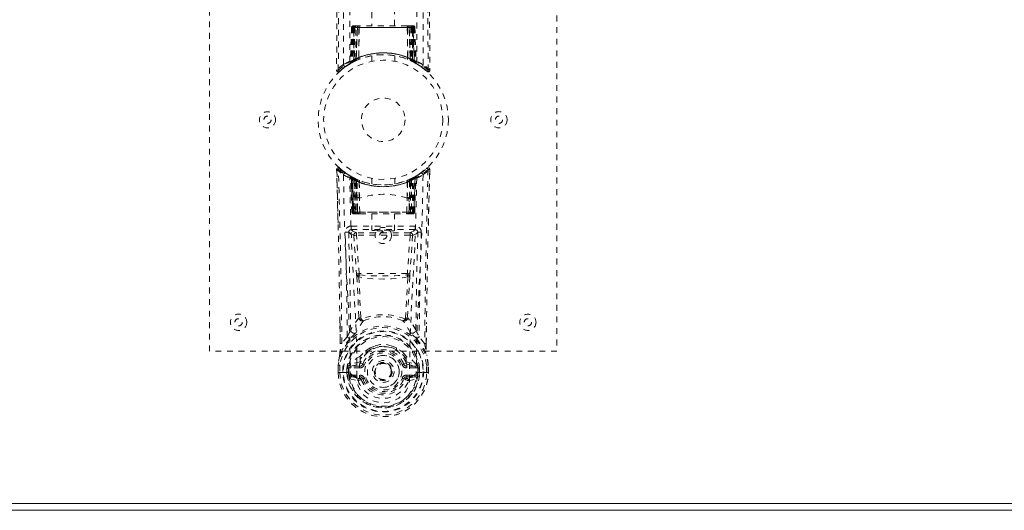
# Model space of a CAD drawing. Header units: inches. Extents: x 23.7 to 107.2, y 49.5 to 73.
# Tile 4 of 7: x 73.2 to 90.2, y 49.5 to 58. Entities that reach past the tile are written whole.
import ezdxf

# ---------------------------------------------------------------- set-up
doc = ezdxf.new("R2010")
doc.units = ezdxf.units.IN
doc.header["$MEASUREMENT"] = 0
doc.linetypes.add('SLD-Dashed', pattern=[0.075, 0.05, -0.025])
doc.linetypes.add('SLD-Solid', pattern=[0])

msp = doc.modelspace()

# ---------------------------------------------------------------- linework, layer by layer
at = {"color": 7, "linetype": 'SLD-Dashed', "lineweight": 0}
for p, q in [((76.439, 52.289), (76.439, 60.289)), ((82.439, 60.289), (82.439, 52.289)), ((79.244, 58.147), (79.244, 57.914)), ((79.634, 57.914), (79.634, 58.147)), ((78.892, 57.885), (78.871, 57.279)), ((78.906, 57.885), (78.885, 57.288)), ((78.906, 57.885), (78.892, 57.885)), ((78.926, 57.889), (78.904, 57.295)), ((78.924, 57.885), (78.904, 57.298)), ((78.991, 57.885), (78.924, 57.885)), ((78.931, 57.885), (78.931, 57.328)), ((78.932, 57.885), (79.946, 57.885)), ((78.933, 57.329), (78.932, 57.885)), ((78.945, 57.914), (78.936, 57.914)), ((78.945, 57.885), (78.944, 57.335)), ((78.945, 57.913), (78.945, 57.885)), ((79.933, 57.885), (78.945, 57.885)), ((79.008, 57.914), (78.954, 57.914)), ((78.963, 57.343), (78.963, 57.885)), ((78.963, 57.885), (79.914, 57.885)), ((78.972, 57.334), (78.991, 57.885)), ((78.992, 57.885), (78.973, 57.334)), ((78.991, 57.885), (78.992, 57.885)), ((79.015, 57.362), (79.02, 57.885)), ((79.022, 57.885), (79.018, 57.364)), ((79.022, 57.885), (79.02, 57.885)), ((79.029, 57.914), (79.022, 57.914)), ((79.855, 57.885), (79.022, 57.885)), ((79.848, 57.914), (79.03, 57.914)), ((79.856, 57.914), (79.849, 57.914)), ((79.86, 57.364), (79.855, 57.885)), ((79.858, 57.885), (79.855, 57.885)), ((79.858, 57.885), (79.863, 57.362)), ((79.924, 57.914), (79.87, 57.914)), ((79.905, 57.334), (79.886, 57.885)), ((79.886, 57.885), (79.887, 57.885)), ((79.887, 57.885), (79.906, 57.334)), ((79.954, 57.885), (79.887, 57.885)), ((79.914, 57.885), (79.915, 57.343)), ((79.914, 57.885), (79.914, 57.885)), ((79.942, 57.914), (79.933, 57.914)), ((79.933, 57.885), (79.933, 57.335)), ((79.946, 57.885), (79.945, 57.329)), ((79.947, 57.328), (79.947, 57.885)), ((79.974, 57.295), (79.953, 57.889)), ((79.954, 57.914), (79.954, 57.914)), ((79.954, 57.885), (79.974, 57.298)), ((79.959, 57.914), (79.955, 57.914)), ((79.972, 57.885), (79.993, 57.288)), ((79.986, 57.885), (79.972, 57.885)), ((79.986, 57.885), (80.007, 57.279)), ((79.015, 57.362), (79.018, 57.364)), ((79.239, 57.397), (79.239, 57.3)), ((79.639, 57.3), (79.639, 57.397)), ((79.86, 57.364), (79.863, 57.362)), ((78.682, 57.125), (78.783, 57.206)), ((78.793, 57.213), (78.895, 57.276)), ((78.857, 57.255), (78.87, 57.263)), ((78.871, 57.279), (78.885, 57.288)), ((78.888, 57.273), (78.955, 57.308)), ((78.904, 57.298), (78.972, 57.334)), ((78.943, 57.302), (78.931, 57.328)), ((78.945, 57.303), (78.933, 57.329)), ((78.955, 57.308), (78.956, 57.308)), ((78.959, 57.31), (78.957, 57.309)), ((78.973, 57.334), (78.972, 57.334)), ((78.975, 57.317), (78.976, 57.318)), ((79.017, 57.335), (79.022, 57.337)), ((79.856, 57.337), (79.861, 57.335)), ((79.902, 57.318), (79.903, 57.317)), ((79.906, 57.334), (79.905, 57.334)), ((79.906, 57.334), (79.974, 57.298)), ((79.933, 57.335), (79.921, 57.309)), ((79.922, 57.308), (79.923, 57.308)), ((79.923, 57.308), (79.989, 57.273)), ((79.945, 57.329), (79.933, 57.303)), ((79.947, 57.328), (79.934, 57.302)), ((79.993, 57.288), (80.007, 57.279)), ((80.002, 57.267), (80.015, 57.259)), ((80.008, 57.263), (80.021, 57.255)), ((78.632, 57.148), (78.662, 57.147)), ((78.635, 55.379), (78.633, 55.429)), ((78.635, 55.43), (78.636, 55.38)), ((78.657, 54.505), (78.638, 55.423)), ((78.867, 55.318), (78.798, 55.362)), ((78.873, 55.314), (78.86, 55.322)), ((78.879, 55.309), (78.866, 55.317)), ((78.874, 55.314), (78.873, 55.314)), ((78.877, 55.312), (78.876, 55.312)), ((78.891, 55.304), (78.891, 55.304)), ((78.956, 55.27), (78.891, 55.304)), ((79.986, 55.304), (79.922, 55.27)), ((79.986, 55.304), (79.986, 55.304)), ((80.001, 55.312), (80.001, 55.312)), ((80.018, 55.322), (80.004, 55.314)), ((80.004, 55.314), (80.004, 55.314)), ((80.111, 55.384), (80.093, 55.366)), ((80.17, 55.431), (80.153, 55.417)), ((80.194, 55.452), (80.18, 55.44)), ((80.242, 55.383), (80.243, 55.43)), ((80.243, 55.383), (80.244, 55.429)), ((78.888, 55.289), (78.875, 55.297)), ((78.896, 54.693), (78.875, 55.297)), ((78.909, 54.693), (78.888, 55.289)), ((78.888, 55.289), (78.909, 54.693)), ((78.888, 55.289), (78.888, 55.289)), ((78.907, 55.282), (78.928, 54.69)), ((78.973, 55.244), (78.907, 55.279)), ((78.927, 54.693), (78.907, 55.279)), ((78.935, 55.249), (78.948, 55.275)), ((78.935, 55.249), (78.935, 54.693)), ((78.953, 55.24), (78.935, 55.249)), ((78.949, 55.242), (78.968, 55.233)), ((78.949, 54.693), (78.949, 55.242)), ((78.953, 55.24), (78.965, 55.266)), ((78.953, 54.693), (78.953, 55.24)), ((78.958, 55.27), (78.956, 55.27)), ((78.965, 55.266), (78.958, 55.27)), ((78.967, 55.234), (78.967, 54.693)), ((78.986, 55.225), (78.967, 55.234)), ((78.968, 55.233), (78.979, 55.26)), ((78.968, 55.233), (78.968, 54.693)), ((78.973, 55.244), (78.975, 55.243)), ((78.992, 54.693), (78.973, 55.244)), ((78.975, 55.243), (78.992, 54.744)), ((78.979, 55.26), (78.997, 55.252)), ((78.986, 55.225), (78.997, 55.252)), ((78.986, 54.693), (78.986, 55.225)), ((79.025, 55.212), (79.02, 55.214)), ((79.022, 54.937), (79.02, 55.214)), ((79.028, 55.239), (79.024, 55.241)), ((79.025, 55.212), (79.027, 54.935)), ((79.239, 55.279), (79.239, 55.182)), ((79.639, 55.182), (79.639, 55.279)), ((79.854, 55.241), (79.849, 55.239)), ((79.851, 54.935), (79.853, 55.212)), ((79.858, 55.214), (79.853, 55.212)), ((79.858, 55.214), (79.855, 54.937)), ((79.881, 55.252), (79.899, 55.26)), ((79.905, 55.244), (79.885, 54.693)), ((79.885, 54.744), (79.903, 55.243)), ((79.911, 55.234), (79.892, 55.225)), ((79.892, 55.225), (79.892, 54.693)), ((79.903, 55.243), (79.905, 55.244)), ((79.971, 55.279), (79.905, 55.244)), ((79.91, 55.233), (79.929, 55.242)), ((79.91, 54.693), (79.91, 55.233)), ((79.911, 54.693), (79.911, 55.234)), ((79.922, 55.27), (79.92, 55.27)), ((79.943, 55.249), (79.925, 55.24)), ((79.925, 55.24), (79.925, 54.693)), ((79.929, 55.242), (79.929, 54.693)), ((79.942, 54.693), (79.943, 55.249)), ((79.948, 54.69), (79.971, 55.282)), ((79.951, 54.693), (79.971, 55.279)), ((79.969, 54.693), (79.989, 55.289)), ((79.989, 55.289), (79.969, 54.693)), ((79.982, 54.693), (80.003, 55.297)), ((80.003, 55.297), (79.989, 55.289)), ((79.989, 55.289), (79.989, 55.289)), ((79.026, 54.935), (79.027, 54.935)), ((79.032, 54.691), (79.026, 54.935)), ((79.846, 54.691), (79.852, 54.935)), ((79.851, 54.935), (79.852, 54.935)), ((78.896, 54.693), (78.909, 54.693)), ((78.927, 54.693), (78.992, 54.693)), ((78.935, 54.693), (78.953, 54.693)), ((78.936, 54.664), (78.949, 54.664)), ((78.939, 54.664), (78.949, 54.664)), ((78.968, 54.693), (78.949, 54.693)), ((78.957, 54.664), (78.949, 54.666)), ((78.949, 54.664), (78.95, 54.664)), ((79.925, 54.693), (78.953, 54.693)), ((78.957, 54.664), (79.015, 54.664)), ((78.967, 54.693), (78.986, 54.693)), ((78.968, 54.693), (79.91, 54.693)), ((79.892, 54.693), (78.986, 54.693)), ((79.015, 54.664), (78.986, 54.664)), ((78.993, 54.693), (78.992, 54.693)), ((78.993, 54.693), (78.994, 54.692)), ((79.022, 54.664), (79.039, 54.664)), ((79.022, 54.664), (79.022, 54.664)), ((79.039, 54.664), (79.839, 54.664)), ((79.244, 54.664), (79.244, 54.374)), ((79.634, 54.374), (79.634, 54.664)), ((79.839, 54.664), (79.855, 54.664)), ((79.855, 54.664), (79.856, 54.664)), ((79.863, 54.664), (79.921, 54.664)), ((79.891, 54.664), (79.863, 54.664)), ((79.885, 54.693), (79.884, 54.693)), ((79.884, 54.692), (79.884, 54.693)), ((79.885, 54.693), (79.951, 54.693)), ((79.891, 54.664), (79.892, 54.664)), ((79.892, 54.693), (79.911, 54.693)), ((79.892, 54.664), (79.91, 54.664)), ((79.929, 54.693), (79.91, 54.693)), ((79.925, 54.693), (79.942, 54.693)), ((79.928, 54.664), (79.939, 54.664)), ((79.928, 54.664), (79.928, 54.664)), ((79.928, 54.664), (79.942, 54.664)), ((79.951, 54.693), (79.951, 54.693)), ((79.969, 54.693), (79.982, 54.693)), ((78.887, 54.453), (78.887, 54.391)), ((79.991, 54.453), (78.887, 54.453)), ((79.991, 54.391), (79.991, 54.453)), ((78.887, 54.391), (79.991, 54.391)), ((78.93, 54.29), (78.977, 53.626)), ((78.975, 54.338), (78.975, 54.293)), ((79.903, 54.338), (78.975, 54.338)), ((79.903, 54.293), (78.975, 54.293)), ((79.022, 53.63), (78.975, 54.293)), ((79.903, 54.293), (79.856, 53.63)), ((79.947, 54.29), (79.901, 53.626)), ((79.903, 54.338), (79.903, 54.293)), ((79.947, 54.29), (79.903, 54.293)), ((79.856, 53.63), (79.022, 53.63)), ((78.694, 52.42), (78.69, 52.781)), ((79.053, 52.858), (79.053, 52.858)), ((79.825, 52.858), (79.825, 52.858)), ((80.183, 52.42), (80.187, 52.765)), ((78.817, 52.539), (78.724, 52.424)), ((80.154, 52.424), (80.06, 52.539)), ((82.439, 52.289), (76.439, 52.289)), ((79.085, 52.251), (79.036, 52.197)), ((79.287, 52.377), (79.211, 52.349)), ((79.667, 52.349), (79.593, 52.376)), ((79.841, 52.197), (79.792, 52.251)), ((79.041, 52.104), (78.874, 52.067)), ((79.031, 52.068), (79.043, 52.084)), ((79.042, 52.152), (79.041, 52.104)), ((79.044, 52.085), (79.086, 52.069)), ((79.792, 52.069), (79.834, 52.085)), ((79.834, 52.084), (79.847, 52.068)), ((79.835, 52.152), (79.837, 52.104)), ((79.837, 52.104), (80.004, 52.067)), ((78.659, 52.051), (78.659, 52.047)), ((78.659, 51.92), (78.659, 52.047)), ((78.659, 51.92), (78.662, 51.92)), ((78.661, 52.047), (78.66, 51.919)), ((78.662, 51.92), (78.689, 51.92)), ((78.689, 52.047), (78.688, 51.924)), ((78.689, 51.92), (78.707, 51.92)), ((78.707, 51.921), (78.725, 51.921)), ((78.707, 51.92), (78.707, 51.921)), ((78.725, 51.921), (78.867, 51.921)), ((78.809, 51.925), (78.81, 51.998)), ((78.839, 51.925), (78.809, 51.925)), ((78.809, 51.925), (78.809, 51.925)), ((78.84, 51.997), (78.81, 51.998)), ((78.84, 51.997), (78.839, 51.925)), ((78.844, 51.926), (78.839, 51.925)), ((78.846, 51.847), (78.839, 51.925)), ((78.844, 52.011), (78.84, 51.997)), ((78.844, 52.011), (78.844, 51.926)), ((78.878, 52.03), (79.031, 52.068)), ((78.878, 52.03), (78.878, 52)), ((79.031, 52.03), (78.878, 52.03)), ((79.031, 52), (78.878, 52)), ((79.031, 52.03), (79.031, 52.068)), ((79.031, 52), (79.031, 52.03)), ((79.595, 51.939), (79.595, 51.936)), ((79.847, 52.03), (79.847, 52.068)), ((79.847, 52.068), (80, 52.03)), ((80, 52.03), (79.847, 52.03)), ((79.847, 52), (79.847, 52.03)), ((80, 52), (79.847, 52)), ((80, 52), (80, 52.03)), ((80.01, 51.915), (80.011, 51.921)), ((80.011, 51.921), (80.153, 51.921)), ((80.038, 51.997), (80.034, 52.011)), ((80.034, 52.011), (80.034, 51.926)), ((80.034, 52.011), (80.034, 52.011)), ((80.034, 51.926), (80.039, 51.925)), ((80.068, 51.998), (80.038, 51.997)), ((80.039, 51.925), (80.038, 51.997)), ((80.068, 51.925), (80.039, 51.925)), ((80.068, 51.998), (80.068, 51.998)), ((80.068, 51.998), (80.068, 51.925)), ((80.068, 51.925), (80.068, 51.925)), ((80.153, 51.921), (80.171, 51.921)), ((80.171, 51.921), (80.171, 51.92)), ((80.171, 51.92), (80.189, 51.92)), ((80.189, 51.924), (80.189, 52.047)), ((80.189, 51.92), (80.215, 51.92)), ((80.215, 51.92), (80.219, 51.92)), ((80.218, 51.919), (80.217, 52.047)), ((80.218, 52.047), (80.218, 52.051)), ((80.219, 51.92), (80.218, 52.047)), ((78.861, 51.812), (79.003, 51.779)), ((78.891, 51.878), (78.891, 51.848)), ((78.891, 51.878), (79.031, 51.878)), ((79.03, 51.819), (78.891, 51.848)), ((78.891, 51.848), (79.031, 51.848)), ((79.031, 51.878), (79.031, 51.848)), ((79.031, 51.848), (79.031, 51.819)), ((79.086, 51.81), (79.058, 51.8)), ((79.819, 51.8), (79.792, 51.81)), ((79.847, 51.848), (79.847, 51.878)), ((79.847, 51.878), (79.987, 51.878)), ((79.847, 51.819), (79.847, 51.848)), ((79.987, 51.848), (79.847, 51.819)), ((79.847, 51.848), (79.987, 51.848)), ((79.875, 51.779), (80.017, 51.812)), ((79.987, 51.848), (79.987, 51.878))]:
    msp.add_line(p, q, dxfattribs=at)
at = {"color": 7, "linetype": 'SLD-Solid', "lineweight": 15}
for p, q in [((107.189, 49.539), (23.689, 49.539)), ((23.807, 49.657), (107.071, 49.657)), ((107.071, 49.657), (23.807, 49.657))]:
    msp.add_line(p, q, dxfattribs=at)
at = {"color": 7, "linetype": 'SLD-Dashed', "lineweight": 0, "flags": 128}
for points in [[(78.86, 57.297), (78.861, 59.163), (78.87, 61.029), (78.889, 62.894), (78.917, 64.757), (78.944, 66.246), (78.973, 67.732), (78.999, 69.215), (79.014, 70.694), (79.008, 72.168)], [(79.87, 72.168), (79.864, 70.694), (79.879, 69.215), (79.904, 67.732), (79.933, 66.246), (79.961, 64.757), (79.989, 62.894), (80.008, 61.029), (80.017, 59.163), (80.018, 57.297)], [(78.751, 57.241), (78.752, 59.337), (78.763, 61.431), (78.785, 63.524), (78.818, 65.614), (78.842, 66.926), (78.865, 68.235), (78.885, 69.542), (78.895, 70.845), (78.891, 72.143)], [(80.127, 57.241), (80.126, 59.337), (80.114, 61.431), (80.092, 63.524), (80.06, 65.614), (80.036, 66.926), (80.013, 68.235), (79.993, 69.542), (79.982, 70.845), (79.987, 72.143)], [(78.732, 71.644), (78.734, 70.95), (78.735, 70.222), (78.735, 69.461), (78.733, 68.667), (78.731, 67.883), (78.729, 67.213), (78.726, 66.58), (78.722, 65.907), (78.718, 65.193), (78.717, 64.997), (78.716, 64.799), (78.714, 64.598), (78.713, 64.395), (78.712, 64.279), (78.711, 64.034), (78.709, 63.765), (78.706, 63.333), (78.703, 62.852), (78.699, 62.322), (78.695, 61.741), (78.692, 61.351), (78.689, 60.941), (78.686, 60.536), (78.683, 60.154), (78.681, 59.786), (78.676, 59.166), (78.672, 58.592), (78.668, 58.064), (78.665, 57.583), (78.662, 57.147)], [(80.146, 71.644), (80.143, 70.795), (80.143, 69.905), (80.144, 68.976), (80.146, 68.01), (80.149, 67.22), (80.152, 66.589), (80.156, 65.915), (80.16, 65.198), (80.161, 65.002), (80.162, 64.802), (80.163, 64.6), (80.165, 64.395), (80.165, 64.277), (80.167, 64.028), (80.169, 63.756), (80.172, 63.322), (80.175, 62.84), (80.179, 62.311), (80.183, 61.733), (80.186, 61.346), (80.189, 60.939), (80.192, 60.492), (80.195, 60.049), (80.198, 59.633), (80.202, 59.143), (80.205, 58.698), (80.208, 58.298), (80.21, 57.943), (80.212, 57.633), (80.214, 57.367), (80.216, 57.147)], [(78.702, 71.154), (78.702, 68.022), (78.683, 64.397), (78.658, 60.773), (78.632, 57.148)], [(80.175, 71.179), (80.176, 68.022), (80.195, 64.397), (80.22, 60.773), (80.246, 57.148)], [(78.892, 57.885), (78.895, 57.885), (78.903, 57.885), (78.916, 57.885), (78.931, 57.885)], [(78.945, 57.885), (78.93, 57.885), (78.918, 57.885), (78.909, 57.885), (78.906, 57.885)], [(78.926, 57.893), (78.925, 57.891), (78.924, 57.885)], [(78.924, 57.885), (78.924, 57.885), (78.926, 57.885), (78.93, 57.885), (78.934, 57.885), (78.94, 57.885), (78.947, 57.885), (78.955, 57.885), (78.963, 57.885)], [(79.02, 57.885), (79.01, 57.885), (79.001, 57.885), (78.995, 57.885), (78.992, 57.885)], [(79.02, 57.885), (79.02, 57.891), (79.021, 57.897), (79.022, 57.902), (79.023, 57.906), (79.024, 57.91), (79.026, 57.912), (79.027, 57.914), (79.029, 57.914)], [(79.849, 57.914), (79.85, 57.914), (79.852, 57.912), (79.854, 57.91), (79.855, 57.906), (79.856, 57.902), (79.857, 57.897), (79.858, 57.891), (79.858, 57.885)], [(79.886, 57.885), (79.883, 57.885), (79.877, 57.885), (79.868, 57.885), (79.858, 57.885)], [(79.914, 57.885), (79.922, 57.885), (79.93, 57.885), (79.937, 57.885), (79.943, 57.885), (79.948, 57.885), (79.952, 57.885), (79.953, 57.885), (79.954, 57.885)], [(79.972, 57.885), (79.969, 57.885), (79.96, 57.885), (79.948, 57.885), (79.933, 57.885)], [(79.946, 57.885), (79.962, 57.885), (79.974, 57.885), (79.983, 57.885), (79.986, 57.885)], [(79.017, 57.335), (79.018, 57.336), (79.019, 57.338), (79.019, 57.34), (79.019, 57.344), (79.018, 57.348), (79.017, 57.352), (79.016, 57.357), (79.015, 57.362)], [(79.201, 57.391), (79.223, 57.396), (79.225, 57.396)], [(79.636, 57.397), (79.638, 57.397), (79.62, 57.4), (79.582, 57.405), (79.528, 57.411), (79.463, 57.414), (79.439, 57.414)], [(79.861, 57.335), (79.86, 57.336), (79.859, 57.338), (79.859, 57.34), (79.859, 57.344), (79.859, 57.348), (79.86, 57.352), (79.861, 57.357), (79.863, 57.362)], [(78.927, 57.294), (78.935, 57.299), (78.942, 57.304)], [(79.935, 57.304), (79.942, 57.299), (79.951, 57.294)], [(79.985, 57.276), (79.991, 57.275), (79.997, 57.279), (80.001, 57.285)], [(80.197, 57.128), (80.204, 57.124), (80.212, 57.121), (80.221, 57.121), (80.229, 57.122), (80.236, 57.126), (80.241, 57.131), (80.244, 57.138), (80.245, 57.145)], [(80.246, 57.148), (80.245, 57.148), (80.244, 57.148), (80.237, 57.147), (80.227, 57.148), (80.222, 57.148), (80.216, 57.147)], [(78.707, 55.432), (78.704, 55.434), (78.683, 55.452)], [(78.752, 55.336), (78.759, 54.883), (78.771, 54.434), (78.788, 53.991), (78.81, 53.555), (78.84, 52.989), (78.863, 52.442), (78.868, 51.915)], [(78.883, 55.309), (78.876, 55.312), (78.874, 55.314)], [(80.126, 55.336), (80.119, 54.883), (80.107, 54.434), (80.09, 53.991), (80.068, 53.555), (80.038, 52.989), (80.015, 52.442), (80.01, 51.915)], [(80.219, 54.462), (80.22, 54.536), (80.224, 54.708), (80.229, 54.918), (80.235, 55.164), (80.24, 55.423)], [(78.984, 51.849), (78.98, 52.378), (78.957, 52.928), (78.925, 53.495), (78.902, 53.932), (78.883, 54.377), (78.869, 54.827), (78.861, 55.281)], [(78.905, 55.286), (78.9, 55.296), (78.895, 55.302)], [(78.947, 55.273), (78.94, 55.278), (78.931, 55.283)], [(78.949, 55.242), (78.953, 55.252), (78.957, 55.261), (78.96, 55.266), (78.961, 55.268)], [(78.979, 55.26), (78.978, 55.258), (78.975, 55.252), (78.971, 55.244), (78.967, 55.234)], [(79.892, 55.225), (79.888, 55.236), (79.884, 55.244), (79.882, 55.25), (79.881, 55.252)], [(80.017, 55.281), (80.008, 54.827), (79.995, 54.377), (79.976, 53.932), (79.953, 53.495), (79.921, 52.928), (79.897, 52.378), (79.893, 51.849)], [(79.898, 55.26), (79.899, 55.258), (79.902, 55.252), (79.906, 55.244), (79.91, 55.233)], [(79.911, 55.234), (79.907, 55.244), (79.903, 55.252), (79.9, 55.258), (79.899, 55.26)], [(79.925, 55.24), (79.92, 55.25), (79.916, 55.259), (79.913, 55.264), (79.913, 55.266)], [(79.917, 55.268), (79.918, 55.266), (79.921, 55.261), (79.925, 55.252), (79.929, 55.242)], [(79.943, 55.249), (79.938, 55.258), (79.934, 55.267), (79.931, 55.273), (79.93, 55.275)], [(79.947, 55.283), (79.938, 55.278), (79.931, 55.273)], [(78.992, 54.744), (78.992, 54.857), (78.996, 54.912), (79.003, 54.939), (79.006, 54.944), (79.009, 54.945), (79.011, 54.946), (79.012, 54.946), (79.015, 54.944), (79.018, 54.942), (79.022, 54.937)], [(79.022, 54.937), (79.024, 54.935), (79.025, 54.935), (79.025, 54.935), (79.026, 54.935)], [(79.852, 54.935), (79.853, 54.935), (79.853, 54.935), (79.854, 54.935), (79.855, 54.937)], [(79.855, 54.937), (79.86, 54.942), (79.862, 54.944), (79.865, 54.946), (79.867, 54.946), (79.869, 54.945), (79.871, 54.944), (79.875, 54.939), (79.882, 54.912), (79.886, 54.857), (79.885, 54.744)], [(78.935, 54.693), (78.92, 54.693), (78.907, 54.693), (78.899, 54.693), (78.896, 54.693), (78.896, 54.693)], [(78.909, 54.693), (78.913, 54.693), (78.922, 54.693), (78.934, 54.693), (78.949, 54.693)], [(78.967, 54.693), (78.951, 54.693), (78.944, 54.693), (78.938, 54.693), (78.933, 54.693), (78.929, 54.693), (78.927, 54.693), (78.927, 54.693)], [(78.992, 54.744), (78.992, 54.744), (78.993, 54.693)], [(79.032, 54.691), (79.234, 54.691), (79.439, 54.691), (79.644, 54.691), (79.846, 54.691)], [(79.884, 54.693), (79.885, 54.744), (79.885, 54.744)], [(79.951, 54.693), (79.95, 54.693), (79.948, 54.693), (79.945, 54.693), (79.94, 54.693), (79.933, 54.693), (79.926, 54.693), (79.911, 54.693)], [(79.929, 54.693), (79.943, 54.693), (79.956, 54.693), (79.965, 54.693), (79.969, 54.693)], [(79.982, 54.693), (79.981, 54.693), (79.979, 54.693), (79.97, 54.693), (79.957, 54.693), (79.942, 54.693)], [(78.842, 54.345), (78.871, 54.317), (78.93, 54.29)], [(78.842, 54.345), (78.862, 53.501), (78.876, 52.659)], [(78.975, 54.338), (78.916, 54.364), (78.887, 54.391)], [(78.975, 54.293), (78.959, 54.292), (78.945, 54.291), (78.935, 54.291), (78.93, 54.29)], [(79.991, 54.391), (79.961, 54.364), (79.903, 54.338)], [(79.947, 54.29), (80.007, 54.317), (80.036, 54.345)], [(80.002, 52.659), (80.015, 53.501), (80.036, 54.345)], [(78.977, 53.626), (78.981, 53.626), (78.992, 53.627), (79.006, 53.629), (79.022, 53.63)], [(78.977, 53.626), (78.979, 53.604), (78.982, 53.583)], [(79.026, 53.608), (79.024, 53.619), (79.022, 53.63)], [(79.856, 53.63), (79.854, 53.619), (79.852, 53.608)], [(79.856, 53.63), (79.872, 53.629), (79.886, 53.627), (79.896, 53.626), (79.901, 53.626)], [(79.896, 53.583), (79.899, 53.604), (79.901, 53.626)], [(78.982, 53.583), (79.001, 53.224), (79.018, 52.872)], [(79.862, 53.573), (79.723, 53.549), (79.581, 53.54), (79.439, 53.537), (79.296, 53.54), (79.155, 53.549), (79.016, 53.573)], [(79.016, 53.573), (79.035, 53.212), (79.053, 52.858)], [(79.825, 52.858), (79.843, 53.212), (79.862, 53.573)], [(79.896, 53.583), (79.877, 53.224), (79.86, 52.872)], [(78.693, 52.782), (78.694, 52.66), (78.696, 52.422)], [(79.017, 52.865), (78.943, 52.767), (78.876, 52.659)], [(79.017, 52.865), (79.019, 52.855), (79.023, 52.846), (79.029, 52.839), (79.036, 52.835), (79.043, 52.834), (79.051, 52.835), (79.058, 52.839), (79.064, 52.846)], [(79.814, 52.846), (79.82, 52.839), (79.827, 52.835), (79.834, 52.834), (79.842, 52.835), (79.849, 52.839), (79.855, 52.846), (79.859, 52.855), (79.861, 52.865)], [(80.002, 52.659), (79.935, 52.767), (79.861, 52.865)], [(80.182, 52.422), (80.183, 52.656), (80.184, 52.766)], [(78.97, 52.611), (78.965, 52.605), (78.957, 52.596)], [(79.921, 52.596), (79.912, 52.605), (79.908, 52.611)], [(78.86, 52.504), (78.761, 52.378), (78.687, 52.228)], [(80.018, 52.504), (80.118, 52.375), (80.191, 52.228)], [(79.211, 52.349), (79.113, 52.282), (79.085, 52.251)], [(79.792, 52.251), (79.765, 52.282), (79.667, 52.349)], [(78.687, 52.228), (78.67, 52.141), (78.659, 52.051)], [(78.687, 52.228), (78.685, 52.223), (78.685, 52.217)], [(79.837, 52.104), (79.836, 52.092), (79.834, 52.085), (79.834, 52.084)], [(80.193, 52.217), (80.193, 52.223), (80.191, 52.228)], [(80.218, 52.051), (80.207, 52.141), (80.191, 52.228)], [(78.688, 51.924), (78.682, 51.923), (78.676, 51.923), (78.67, 51.923), (78.666, 51.923), (78.662, 51.923), (78.66, 51.923), (78.658, 51.923), (78.659, 51.92)], [(78.689, 52.047), (78.684, 52.048), (78.678, 52.049), (78.673, 52.049), (78.669, 52.05), (78.665, 52.051), (78.662, 52.051), (78.66, 52.051), (78.659, 52.051)], [(78.659, 52.047), (78.659, 52.047), (78.66, 52.047), (78.663, 52.047), (78.667, 52.047), (78.671, 52.047), (78.677, 52.047), (78.683, 52.047), (78.689, 52.047)], [(78.84, 51.997), (78.84, 51.997), (78.84, 51.997)], [(78.878, 52), (78.86, 52.003), (78.844, 52.011)], [(78.844, 52.011), (78.844, 52.011), (78.844, 52.011), (78.844, 52.011), (78.844, 52.011), (78.844, 52.011), (78.844, 52.011), (78.844, 52.011), (78.844, 52.011)], [(78.874, 52.067), (78.867, 52.058), (78.852, 52.045)], [(78.868, 51.915), (78.867, 51.918), (78.867, 51.921)], [(78.868, 51.915), (78.872, 51.906), (78.879, 51.896)], [(79.114, 52.059), (79.109, 52.061), (79.104, 52.063), (79.099, 52.064), (79.095, 52.066), (79.091, 52.067), (79.088, 52.068), (79.087, 52.069), (79.086, 52.069)], [(79.764, 52.059), (79.769, 52.061), (79.774, 52.063), (79.779, 52.064), (79.783, 52.066), (79.787, 52.067), (79.789, 52.068), (79.791, 52.069), (79.792, 52.069)], [(80.01, 51.915), (80.005, 51.906), (79.999, 51.896)], [(80.034, 52.011), (80.017, 52.003), (80, 52)], [(80.026, 52.045), (80.02, 52.05), (80.004, 52.067)], [(80.038, 51.997), (80.038, 51.997), (80.038, 51.997)], [(80.218, 52.051), (80.217, 52.051), (80.215, 52.051), (80.212, 52.051), (80.209, 52.05), (80.204, 52.049), (80.199, 52.049), (80.194, 52.048), (80.189, 52.047)], [(80.189, 52.047), (80.195, 52.047), (80.201, 52.047), (80.206, 52.047), (80.211, 52.047), (80.215, 52.047), (80.217, 52.047), (80.219, 52.047), (80.218, 52.047)], [(80.219, 51.92), (80.219, 51.923), (80.218, 51.923), (80.216, 51.923), (80.212, 51.923), (80.207, 51.923), (80.202, 51.923), (80.196, 51.923), (80.189, 51.924)], [(78.849, 51.861), (78.868, 51.874), (78.891, 51.878)], [(78.984, 51.849), (78.982, 51.849), (78.98, 51.849)], [(79.893, 51.849), (79.891, 51.767), (79.871, 51.685), (79.833, 51.607), (79.777, 51.537), (79.707, 51.478), (79.624, 51.434), (79.534, 51.407), (79.439, 51.398), (79.344, 51.407), (79.254, 51.434), (79.171, 51.478), (79.1, 51.537), (79.045, 51.607), (79.007, 51.685), (78.987, 51.767), (78.984, 51.849)], [(79.059, 51.8), (79.051, 51.812), (79.048, 51.815), (79.043, 51.818), (79.039, 51.819), (79.035, 51.819), (79.026, 51.818), (79.016, 51.814), (79.008, 51.809), (79.004, 51.805), (79.002, 51.799), (79.002, 51.781)], [(79.059, 51.8), (79.056, 51.799), (79.051, 51.797), (79.042, 51.794), (79.032, 51.79), (79.022, 51.786), (79.013, 51.783), (79.006, 51.78), (79.003, 51.779)], [(79.114, 51.82), (79.109, 51.818), (79.104, 51.816), (79.099, 51.814), (79.095, 51.813), (79.091, 51.812), (79.088, 51.811), (79.087, 51.81), (79.086, 51.81)], [(79.764, 51.82), (79.769, 51.818), (79.774, 51.816), (79.779, 51.814), (79.783, 51.813), (79.787, 51.812), (79.789, 51.811), (79.791, 51.81), (79.792, 51.81)], [(79.876, 51.78), (79.877, 51.794), (79.874, 51.803), (79.872, 51.807), (79.869, 51.81), (79.861, 51.814), (79.851, 51.817), (79.841, 51.818), (79.835, 51.818), (79.83, 51.815), (79.824, 51.809), (79.819, 51.8)], [(79.819, 51.8), (79.821, 51.799), (79.827, 51.797), (79.836, 51.794), (79.846, 51.79), (79.856, 51.786), (79.865, 51.783), (79.872, 51.78), (79.875, 51.779)], [(79.898, 51.849), (79.895, 51.849), (79.893, 51.849)], [(79.987, 51.878), (80.009, 51.874), (80.029, 51.861)]]:
    msp.add_lwpolyline(points, dxfattribs=at)
at = {"color": 7, "linetype": 'SLD-Dashed', "lineweight": 0}
for centre, radius in [((79.439, 56.289), 1.125), ((79.439, 56.289), 1.03), ((79.439, 56.289), 0.376), ((77.439, 56.289), 0.14), ((77.439, 56.289), 0.0625), ((81.439, 56.289), 0.141), ((81.439, 56.289), 0.0625), ((79.439, 54.289), 0.141), ((79.439, 54.289), 0.0625), ((76.939, 52.789), 0.141), ((81.939, 52.789), 0.14), ((76.939, 52.789), 0.0625), ((81.939, 52.789), 0.0625), ((79.439, 51.939), 0.7), ((79.439, 51.939), 0.69), ((79.439, 51.939), 0.623), ((79.439, 51.939), 0.32), ((79.439, 51.939), 0.275), ((79.439, 51.939), 0.188), ((79.439, 51.939), 0.156), ((79.439, 51.939), 0.142), ((79.439, 51.939), 0.139), ((79.439, 51.939), 0.138)]:
    msp.add_circle(centre, radius, dxfattribs=at)
for centre, radius, start, end in [((78.922, 57.884), 0.03, 90.0071, 178.0035), ((78.974, 57.817), 0.105, 114.0086, 139.1313), ((78.936, 57.884), 0.03, 113.8916, 178.0187), ((78.936, 57.883), 0.0318, 89.3278, 119.9502), ((78.954, 57.884), 0.03, 90.0645, 178.0673), ((78.96, 57.875), 0.0394, 84.2274, 144.8152), ((78.958, 57.995), 0.083, 255.4781, 260.9199), ((79.444, 57.892), 0.48, 177.3724, 180.826), ((79.021, 57.884), 0.0299, 90.1893, 178.2037), ((79.022, 57.884), 0.0299, 90.1883, 178.2046), ((79.057, 57.892), 0.0354, 140.7672, 190.7242), ((79.821, 57.892), 0.0354, 349.268, 39.2362), ((79.856, 57.884), 0.0299, 1.7963, 89.8107), ((79.857, 57.884), 0.0299, 1.8008, 89.8107), ((78.24, 57.889), 1.674, 359.8715, 0.8622), ((79.91, 57.867), 0.0478, 22.9983, 85.2672), ((79.924, 57.884), 0.03, 1.9314, 89.9368), ((79.92, 57.99), 0.0779, 279.4605, 285.0328), ((79.334, 57.892), 0.599, 359.3729, 1.9622), ((79.942, 57.883), 0.0314, 57.5192, 90.7104), ((79.911, 58.105), 0.195, 280.3899, 282.7037), ((79.942, 57.884), 0.03, 1.9851, 66.4943), ((79.956, 57.884), 0.03, 1.9933, 89.9961), ((79.954, 57.884), 0.0305, 2.345, 69.5984), ((79.439, 56.29), 1.157, 47.826, 132.1719), ((79.439, 56.257), 1.19, 60.8756, 119.1244), ((79.439, 56.289), 1.127, 60.4664, 119.5336), ((79.439, 56.29), 1.155, 64.0067, 115.9933), ((79.439, 56.291), 1.155, 64.6488, 115.3509), ((79.439, 56.29), 1.156, 65.6758, 114.3248), ((79.4, 56.73), 0.74, 121.3933, 125.2424), ((79.439, 56.326), 1.12, 67.9154, 112.0846), ((78.988, 57.346), 0.0345, 344.8488, 31.0533), ((79.889, 57.346), 0.0345, 148.9461, 195.1468), ((79.479, 56.732), 0.738, 54.7543, 58.6273), ((79.429, 56.26), 1.193, 124.657, 131.9408), ((79.429, 56.302), 1.112, 124.618, 132.0559), ((79.423, 56.058), 1.361, 114.4619, 119.607), ((78.781, 57.242), 0.03, 180.3214, 304.0489), ((79.439, 56.29), 1.127, 119.5328, 124.6627), ((78.841, 57.281), 0.03, 301.0993, 358.0188), ((78.901, 57.31), 0.043, 197.0219, 245.8026), ((78.855, 57.289), 0.0299, 300.3157, 358.0975), ((79.439, 56.289), 1.128, 118.6686, 120.3034), ((79.435, 56.648), 0.847, 126.5423, 131.7455), ((78.857, 57.275), 0.0187, 320.8735, 23.0698), ((79.412, 56.68), 0.804, 125.5551, 130.958), ((79.441, 56.285), 1.132, 114.3171, 119.2225), ((78.875, 57.298), 0.0278, 298.0322, 1.5739), ((78.874, 57.299), 0.0299, 299.2642, 358.1954), ((79.421, 56.675), 0.81, 124.4026, 129.6658), ((78.993, 57.346), 0.0503, 193.5514, 226.9852), ((78.942, 57.334), 0.0297, 295.5334, 358.523), ((78.943, 57.335), 0.0297, 295.4611, 358.5206), ((79.057, 57.375), 0.0993, 198.8523, 215.5727), ((79.831, 57.37), 0.0883, 323.2291, 342.0661), ((79.44, 56.291), 1.126, 60.7629, 65.6968), ((79.934, 57.335), 0.0297, 181.4737, 244.5447), ((79.936, 57.334), 0.0297, 181.4737, 244.4724), ((79.454, 56.671), 0.815, 50.3496, 55.5839), ((79.464, 56.678), 0.807, 49.0497, 54.4346), ((79.445, 56.65), 0.844, 48.2443, 53.4668), ((79.487, 56.374), 1.03, 59.6497, 62.7016), ((79.997, 57.296), 0.0234, 171.7219, 234.9011), ((80.004, 57.299), 0.0299, 181.8062, 240.7303), ((79.669, 56.689), 0.667, 59.3354, 61.6801), ((80.023, 57.289), 0.0299, 181.909, 239.6779), ((79.977, 57.31), 0.043, 294.1889, 342.9851), ((79.439, 56.289), 1.127, 55.3387, 60.4666), ((80.037, 57.281), 0.03, 181.9858, 238.9002), ((79.455, 56.058), 1.361, 60.3934, 65.5378), ((80.097, 57.242), 0.03, 235.9267, 359.6899), ((79.448, 56.301), 1.113, 47.9416, 55.3804), ((79.45, 56.262), 1.19, 48.0505, 55.3498), ((78.662, 57.147), 0.03, 179.5974, 312.1635), ((78.771, 57.226), 0.135, 215.7945, 228.5924), ((80.216, 57.147), 0.03, 227.8362, 0.4039), ((81.377, 56.075), 1.58, 137.2647, 138.3517), ((78.663, 55.43), 0.03, 47.9302, 181.4928), ((78.672, 54.802), 0.628, 90.8078, 93.5455), ((79.423, 56.313), 1.185, 228.2249, 235.5018), ((-58.949, 51.143), 137.648, 0.68187, 1.76385), ((79.07, 55.078), 0.539, 135.8855, 139.0495), ((-64.904, 51.019), 143.635, 0.56033, 1.75994), ((79.439, 56.291), 1.158, 227.9757, 312.024), ((79.434, 56.283), 1.119, 228.0246, 235.4121), ((79.041, 55.775), 0.483, 223.7163, 237.8678), ((78.782, 55.337), 0.03, 55.9386, 180.2022), ((79.424, 56.527), 1.367, 240.5339, 245.6812), ((79.439, 56.289), 1.127, 235.3879, 240.553), ((78.845, 55.296), 0.03, 1.9871, 59.114), ((78.902, 55.268), 0.043, 114.3127, 163.0436), ((78.848, 55.297), 0.0272, 359.2973, 40.3103), ((79.363, 56.153), 0.971, 239.6361, 243.7709), ((78.858, 55.288), 0.03, 1.9144, 59.8789), ((78.859, 55.288), 0.0299, 1.7768, 59.8765), ((79.439, 56.289), 1.127, 240.552, 299.448), ((78.877, 55.278), 0.0299, 1.8105, 60.9255), ((79.439, 56.289), 1.127, 240.9511, 245.9071), ((79.438, 56.291), 1.13, 294.0998, 299.042), ((79.516, 56.151), 0.97, 296.2258, 300.3681), ((80.001, 55.278), 0.0299, 119.0993, 178.1948), ((80.001, 55.278), 0.03, 119.0563, 163.2388), ((79.483, 56.225), 1.05, 298.8364, 308.439), ((80.019, 55.288), 0.0299, 120.1147, 178.0921), ((80.019, 55.288), 0.0299, 120.1235, 178.2232), ((79.439, 56.289), 1.128, 299.4483, 304.6109), ((79.976, 55.268), 0.0429, 16.9306, 65.7143), ((80.033, 55.296), 0.03, 120.8852, 178.0178), ((80.03, 55.297), 0.0272, 139.6897, 180.7027), ((79.453, 56.527), 1.368, 294.3199, 299.465), ((79.451, 56.273), 1.107, 304.5498, 311.8183), ((80.096, 55.337), 0.03, 359.8128, 124.0464), ((79.455, 56.313), 1.184, 304.4957, 311.7784), ((230.25, 50.888), 150.104, 178.26591, 179.41382), ((218.108, 51.137), 137.931, 178.23608, 179.32385), ((80.214, 55.43), 0.03, 358.5066, 132.0705), ((79.23, 54.548), 1.322, 41.8881, 43.177), ((80.226, 55.338), 0.093, 78.5399, 97.1067), ((79.439, 56.321), 1.19, 240.9438, 299.0562), ((79.389, 55.875), 0.774, 228.3593, 234.091), ((79.388, 55.869), 0.765, 229.2518, 234.9563), ((79.388, 55.861), 0.755, 230.4525, 236.1336), ((79.439, 56.288), 1.155, 245.1323, 294.8677), ((78.943, 55.244), 0.0297, 1.5103, 64.5467), ((78.945, 55.243), 0.0297, 1.5051, 64.6534), ((79.439, 56.288), 1.155, 245.9283, 294.0717), ((79.382, 55.822), 0.708, 234.8616, 239.2229), ((79.439, 56.288), 1.155, 246.9084, 293.0916), ((78.991, 55.232), 0.0346, 329.082, 15.1629), ((78.995, 55.23), 0.0349, 329.3617, 15.0716), ((79.439, 56.253), 1.12, 248.284, 291.7161), ((79.883, 55.23), 0.0349, 164.917, 210.65), ((79.887, 55.232), 0.0346, 164.8371, 210.918), ((79.496, 55.822), 0.707, 300.7756, 305.1412), ((79.561, 56.024), 0.835, 293.5899, 295.4303), ((79.932, 55.243), 0.0297, 115.3473, 178.4906), ((79.934, 55.244), 0.0297, 115.445, 178.4979), ((79.49, 55.861), 0.755, 303.8654, 309.5474), ((79.49, 55.869), 0.765, 305.0423, 310.7488), ((79.487, 55.877), 0.776, 305.9176, 311.6321), ((79.439, 53.669), 1.332, 71.9765, 108.0233), ((78.926, 54.694), 0.03, 181.9965, 269.9951), ((78.96, 54.743), 0.0807, 218.1988, 252.5516), ((78.939, 54.694), 0.03, 181.9308, 269.9262), ((78.955, 54.693), 0.0276, 179.1219, 257.233), ((78.957, 54.686), 0.0218, 247.3952, 275.2183), ((79.382, 54.686), 0.434, 179.0642, 182.8906), ((79.378, 54.686), 0.425, 179.0359, 182.9421), ((79.422, 54.686), 0.455, 179.1077, 182.7542), ((79.408, 54.686), 0.441, 179.072, 182.8364), ((79.447, 54.686), 0.461, 179.1095, 182.706), ((79.022, 54.694), 0.0299, 181.8093, 269.8202), ((79.027, 55.221), 0.53, 266.3906, 270.5178), ((79.023, 54.694), 0.0295, 183.4635, 269.016), ((79.065, 54.685), 0.0334, 170.2338, 218.8841), ((79.813, 54.685), 0.0334, 321.126, 9.7562), ((79.851, 55.221), 0.53, 269.4822, 273.6093), ((79.855, 54.694), 0.0295, 270.9997, 356.5185), ((79.856, 54.694), 0.0299, 270.1752, 358.1952), ((79.431, 54.686), 0.461, 357.2899, 0.8899), ((79.455, 54.686), 0.456, 357.2472, 0.8862), ((79.471, 54.686), 0.439, 357.1599, 0.9363), ((79.916, 54.699), 0.0354, 260.9605, 350.2081), ((79.921, 54.694), 0.03, 270.0597, 358.0721), ((79.5, 54.686), 0.424, 357.0556, 0.9664), ((79.494, 54.686), 0.435, 357.1131, 0.9321), ((79.939, 54.694), 0.03, 270.0293, 358.0284), ((79.918, 54.743), 0.0807, 287.4463, 321.8038), ((79.952, 54.694), 0.03, 270.0048, 358.0058), ((78.887, 54.348), 0.105, 89.8868, 181.4305), ((79.991, 54.348), 0.105, 358.5849, 90.0978), ((78.805, 54.019), 0.327, 83.5366, 94.0536), ((-22.434, 51.473), 101.257, 0.60363, 1.62605), ((78.887, 54.346), 0.045, 89.8891, 181.4227), ((78.975, 54.293), 0.0451, 90.3607, 183.0902), ((79.902, 54.293), 0.0451, 356.91, 89.6271), ((79.991, 54.346), 0.045, 358.5773, 90.1124), ((80.072, 54.02), 0.326, 85.9337, 96.4761), ((181.311, 51.473), 101.257, 178.37399, 179.3964), ((79.024, 53.561), 0.0477, 87.4364, 152.2369), ((79.292, 53.512), 0.283, 160.174, 167.606), ((79.439, 58.432), 4.842, 265.1093, 274.8902), ((79.59, 53.514), 0.279, 12.3328, 19.8851), ((79.854, 53.561), 0.0477, 27.7594, 92.5665), ((79.01, 53.617), 0.0441, 230.182, 277.6331), ((79.868, 53.617), 0.0441, 262.3787, 309.8059), ((80.111, 52.037), 1.277, 142.4874, 153.3056), ((79.005, 52.87), 0.0135, 335.618, 7.2453), ((79.077, 52.872), 0.0605, 186.6636, 290.1518), ((79.048, 52.899), 0.0407, 221.3968, 276.0516), ((79.068, 52.862), 0.0161, 192.2645, 252.69), ((79.439, 51.944), 0.977, 67.4213, 112.5685), ((79.111, 52.863), 0.0498, 199.5583, 255.0344), ((79.439, 52.026), 0.859, 66.605, 113.3942), ((79.801, 52.872), 0.0605, 249.8482, 353.3364), ((79.767, 52.863), 0.0498, 284.9661, 340.4412), ((78.77, 52.039), 1.273, 26.6779, 37.5283), ((79.809, 52.862), 0.0161, 287.34, 347.7567), ((79.829, 52.899), 0.0408, 263.9516, 318.5812), ((79.873, 52.87), 0.0133, 172.8413, 204.4923), ((79.439, 51.939), 0.787, 8.1858, 171.8142), ((79.439, 51.939), 0.758, 8.1858, 171.8142), ((77.652, 53.185), 1.332, 331.018, 336.7435), ((80.583, 50.798), 2.425, 132.1313, 135.2894), ((78.936, 52.661), 0.0605, 182.4481, 303.6185), ((79.941, 52.661), 0.0605, 236.3809, 357.5531), ((78.295, 50.799), 2.424, 44.7102, 47.8691), ((81.227, 53.185), 1.334, 203.2606, 208.9787), ((77.382, 52.379), 1.313, 352.9119, 1.7761), ((74.561, 53.117), 4.221, 347.8439, 350.5467), ((78.716, 52.371), 0.0537, 81.0685, 113.576), ((79.439, 51.939), 0.632, 5.3576, 174.6424), ((78.981, 52.695), 0.226, 223.462, 237.5598), ((79.439, 51.939), 0.602, 5.5122, 174.4878), ((79.903, 52.686), 0.215, 302.0817, 316.8947), ((80.162, 52.371), 0.0537, 66.4259, 98.9302), ((84.311, 53.116), 4.214, 189.452, 192.1589), ((81.498, 52.379), 1.316, 178.231, 187.0764), ((79.439, 51.908), 0.465, 118.5173, 148.4789), ((79.439, 51.951), 0.417, 18.6624, 161.3014), ((79.439, 51.939), 0.376, 20.1713, 159.8287), ((79.439, 51.939), 0.346, 20.1712, 159.8288), ((79.244, 52.338), 0.0346, 162.6932, 217.8351), ((79.439, 51.911), 0.463, 61.3226, 118.679), ((79.439, 52.002), 0.405, 67.6956, 112.1085), ((79.634, 52.338), 0.0346, 322.1697, 17.302), ((79.439, 51.909), 0.464, 31.5036, 61.5012), ((80.039, 51.926), 1.385, 167.8607, 174.9729), ((79.218, 51.804), 0.433, 114.799, 142.5936), ((78.953, 52.163), 0.0897, 352.848, 22.4186), ((79.108, 52.104), 0.0674, 179.7975, 196.5054), ((79.439, 51.939), 0.275, 90.0001, 269.9999), ((79.439, 51.939), 0.157, 84.1567, 107.2456), ((79.439, 51.939), 0.275, 270.0002, 89.9998), ((79.916, 52.164), 0.0815, 156.0579, 188.6731), ((79.664, 51.808), 0.427, 37.2046, 65.4028), ((78.838, 51.926), 1.385, 5.0267, 12.1397), ((79.439, 51.939), 0.781, 181.2987, 358.7132), ((79.439, 51.939), 0.78, 181.4115, 358.5885), ((79.439, 51.939), 0.751, 181.2113, 358.7887), ((79.439, 51.939), 0.63, 181.332, 358.668), ((78.974, 52.001), 0.131, 160.0039, 175.4944), ((79.439, 51.939), 0.595, 181.3275, 187.5324), ((79.439, 51.939), 0.6, 190.4653, 358.6279), ((78.878, 52.061), 0.0304, 210.7929, 270.6134), ((79.439, 51.9), 0.572, 177.9355, 2.0645), ((79.031, 52.089), 0.059, 270, 339.8287), ((79.031, 52.089), 0.089, 270.0004, 339.8291), ((79.847, 52.089), 0.089, 200.172, 269.9992), ((79.847, 52.089), 0.059, 200.1713, 270), ((80, 52.061), 0.0304, 269.3866, 329.2071), ((79.943, 52.009), 0.0911, 1.0962, 23.4068), ((79.439, 51.939), 0.595, 352.4676, 358.6725), ((79.074, 51.891), 0.227, 187.5943, 200.4209), ((78.89, 51.819), 0.0298, 88.4952, 192.2571), ((79, 52.023), 0.175, 226.437, 263.5822), ((79.031, 51.789), 0.03, 90.8925, 199.8092), ((79.439, 51.939), 0.465, 200.2061, 339.7911), ((79.031, 51.789), 0.0298, 19.9065, 90.2841), ((79.031, 51.789), 0.089, 20.1709, 89.9996), ((79.031, 51.789), 0.059, 20.1713, 90), ((79.439, 51.939), 0.405, 200.1906, 339.8094), ((79.439, 51.939), 0.376, 200.1713, 339.8287), ((79.439, 51.939), 0.346, 200.1712, 339.8288), ((79.847, 51.789), 0.089, 90.0008, 159.828), ((79.847, 51.789), 0.059, 90, 159.8287), ((79.847, 51.789), 0.0298, 89.7162, 160.0909), ((79.847, 51.789), 0.03, 340.1901, 89.1066), ((79.878, 52.023), 0.175, 276.4282, 313.5694), ((79.987, 51.819), 0.0298, 347.745, 91.5027), ((79.804, 51.891), 0.227, 339.5849, 352.3999)]:
    msp.add_arc(centre, radius, start, end, dxfattribs=at)
msp.add_ellipse((79.439, 54.374), major_axis=(0.195, 0), ratio=0.034921, dxfattribs=at)

doc.saveas('drawing.dxf')
